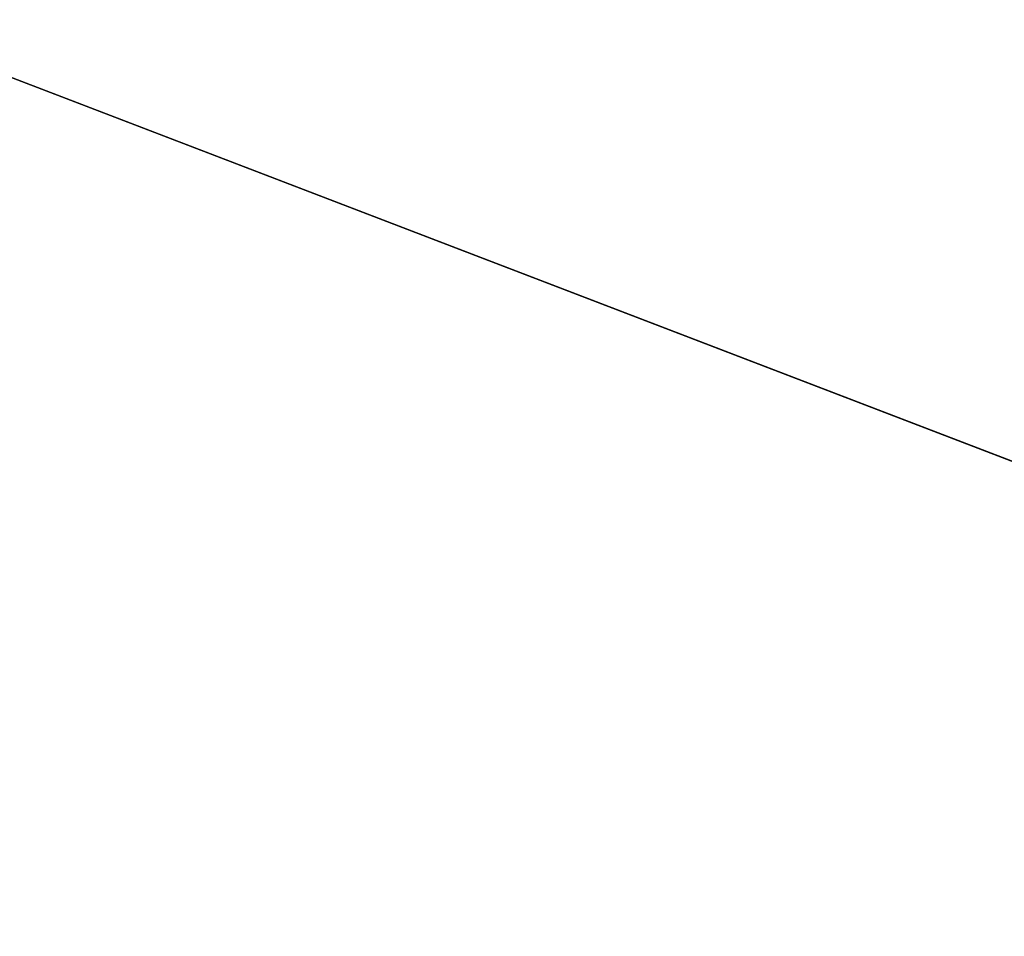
# Model space of a CAD drawing. Extents: x -200 to 200, y -832 to 754.
# Tile 175 of 256: x -3.571 to -3.202, y -638.351 to -638.007. Entities that reach past the tile are written whole.
import ezdxf

# ---------------------------------------------------------------- set-up
doc = ezdxf.new("R2010")
doc.units = 0
doc.header["$LTSCALE"] = 74.25
for name, color, linetype in [('1717', 7, 'CONTINUOUS'), ('1718', 7, 'CONTINUOUS'), ('2601', 7, 'CONTINUOUS'), ('733', 7, 'CONTINUOUS')]:
    doc.layers.add(name, color=color, linetype=linetype)

msp = doc.modelspace()

# ---------------------------------------------------------------- linework, layer by layer
at = {"layer": '1717', "color": 7, "linetype": 'CONTINUOUS'}
msp.add_3dface([(0, -637.14168, 68.65), (-6.51238, -637.91776, 68.65), (-6.34284, -639.6092, 68.65), (0, -637.14168, 68.65)], dxfattribs=at)
at = {"layer": '1718', "color": 7, "linetype": 'CONTINUOUS'}
for points in [[(-4.48799, -637.67854, 15.65), (0, -636.5, 15.65), (7.55537, -640.03929, 15.65), (-4.48799, -637.67854, 15.65)], [(-7.80117, -640.29853, 15.65), (-4.48799, -637.67854, 15.65), (0, -639.4, 15.65), (-7.80117, -640.29853, 15.65)], [(-4.48799, -637.67854, 15.65), (7.55537, -640.03929, 15.65), (0, -639.4, 15.65), (-4.48799, -637.67854, 15.65)]]:
    msp.add_3dface(points, dxfattribs=at)
at = {"layer": '2601', "color": 7, "linetype": 'CONTINUOUS'}
msp.add_3dface([(0, -637.14168, 68.65), (-6.34284, -639.6092, 68.65), (0, -638.36642, 68.62499), (0, -637.14168, 68.65)], dxfattribs=at)
at = {"layer": '733', "color": 7, "linetype": 'CONTINUOUS'}
for points in [[(160, -643.5, 9.52628), (160, -638, 11), (-160, -643.5, 9.52628), (160, -643.5, 9.52628)], [(160, -638, -11), (160, -643.5, -9.52628), (-160, -638, -11), (160, -638, -11)], [(160, -638, 11), (-160, -638, 11), (-160, -643.5, 9.52628), (160, -638, 11)], [(-160, -638, -11), (160, -643.5, -9.52628), (-160, -643.5, -9.52628), (-160, -638, -11)]]:
    msp.add_3dface(points, dxfattribs=at)

doc.saveas('drawing.dxf')
